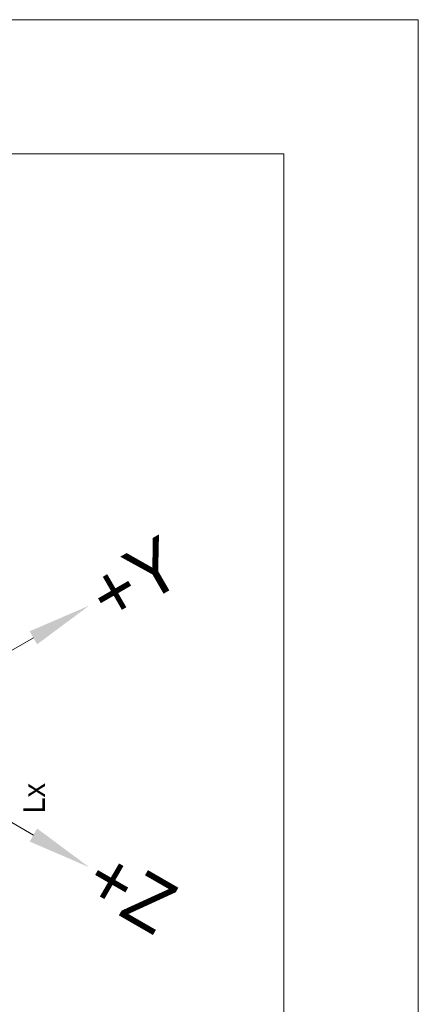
# Model space of a CAD drawing. Header units: millimetres. Extents: x -2031 to 1277, y -458 to 5880.
# Tile 51 of 61: x 1264 to 1277, y 2694 to 2726. Entities that reach past the tile are written whole.
import ezdxf
from ezdxf.enums import TextEntityAlignment as Align

# ---------------------------------------------------------------- set-up
doc = ezdxf.new("R2010")
doc.units = ezdxf.units.MM
doc.header["$LTSCALE"] = 5
for name, color, linetype, lineweight in [('1轮廓实线层', 7, 'Continuous', 18), ('2细线层', 4, 'Continuous', 13), ('6文字层', 3, 'Continuous', 13), ('7标注层', 4, 'Continuous', 13), ('图框层', 7, 'Continuous', 18)]:
    doc.layers.add(name, color=color, linetype=linetype, lineweight=lineweight)

# ---------------------------------------------------------------- blocks, each defined once
blk = doc.blocks.new('ZwmFrameMain_3_A4^_^无分区图框^_^landscape')
at = {"layer": '1轮廓实线层'}
for q in [(0, 200), (267, 0)]:
    blk.add_line((267, 200), q, dxfattribs=at)
at = {"layer": '2细线层'}
for q in [(-25, 205), (272, -5)]:
    blk.add_line((272, 205), q, dxfattribs=at)

msp = doc.modelspace()

# ---------------------------------------------------------------- linework, layer by layer
at = {"layer": '1轮廓实线层', "lineweight": 13}
for q in [(1264.627, 2706.073), (1264.627, 2699.724)]:
    msp.add_line((1259.129, 2702.899), q, dxfattribs=at)
at = {"layer": '7标注层', "lineweight": 13}
for points in [[(1264.748, 2705.864), (1264.506, 2706.283), (1266.423, 2707.11)], [(1264.506, 2699.515), (1264.748, 2699.934), (1266.423, 2698.687)]]:
    msp.add_solid(points, dxfattribs=at)

# ---------------------------------------------------------------- block references
at = {"layer": '图框层', "xscale": 0.864, "yscale": 0.864, "zscale": 0.864}
msp.add_blockref('ZwmFrameMain_3_A4^_^无分区图框^_^landscape', (1042, 2548.85), dxfattribs=at)

# ---------------------------------------------------------------- texts
at = {"layer": '6文字层', "lineweight": 13}
for s, rotation, p in [('+Y', 30, (1266.64, 2707.235)), ('+Z', 330, (1266.576, 2698.599))]:
    msp.add_text(s, height=1.728, rotation=rotation, dxfattribs=at).set_placement(p, align=Align.MIDDLE_LEFT)
msp.add_text('Lx', height=0.6912, rotation=90, dxfattribs=at).set_placement((1264.304, 2700.91), align=Align.TOP_CENTER)

doc.saveas('drawing.dxf')
